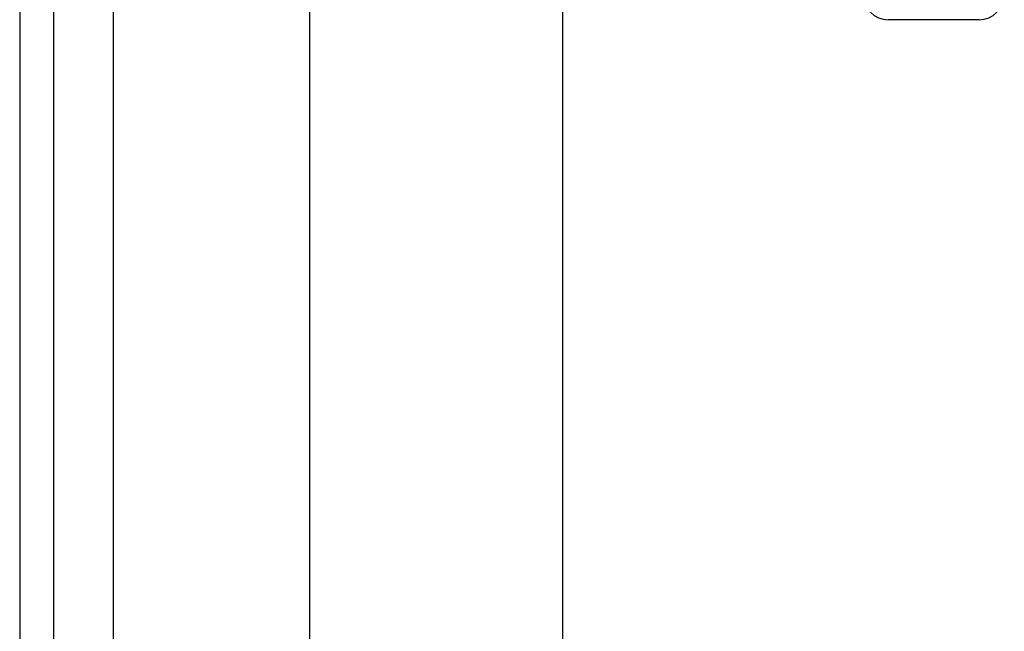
# Model space of a CAD drawing. Header units: inches. Extents: x 2.3 to 72.2, y 3.3 to 39.4.
# Tile 32 of 76: x 2.3 to 3.8, y 21.7 to 22.6. Entities that reach past the tile are written whole.
import ezdxf

# ---------------------------------------------------------------- set-up
doc = ezdxf.new("R2010")
doc.units = ezdxf.units.IN
doc.header["$MEASUREMENT"] = 0
doc.layers.add('Visible Edges(ANSI)', color=7, linetype='Continuous', lineweight=25)
doc.layers.add('Visible Tangent Edges(ANSI)', color=7, linetype='Continuous', lineweight=25)

msp = doc.modelspace()

# ---------------------------------------------------------------- linework, layer by layer
at = {"layer": 'Visible Edges(ANSI)'}
for p, q in [((2.2561, 27.2221), (2.2561, 7.7111)), ((2.3091, 7.7111), (2.3091, 27.2221)), ((2.7082, 12.198), (2.7082, 22.7352)), ((3.1019, 22.7343), (3.1019, 12.199)), ((3.7508, 22.6231), (3.6095, 22.6231))]:
    msp.add_line(p, q, dxfattribs=at)
for centre, start, end in [((3.6095, 22.6625), 180, 270), ((3.7508, 22.6625), 270, 0)]:
    msp.add_arc(centre, 0.0394, start, end, dxfattribs=at)
at = {"layer": 'Visible Tangent Edges(ANSI)'}
msp.add_line((2.4021, 7.7111), (2.4021, 27.2221), dxfattribs=at)

doc.saveas('drawing.dxf')
